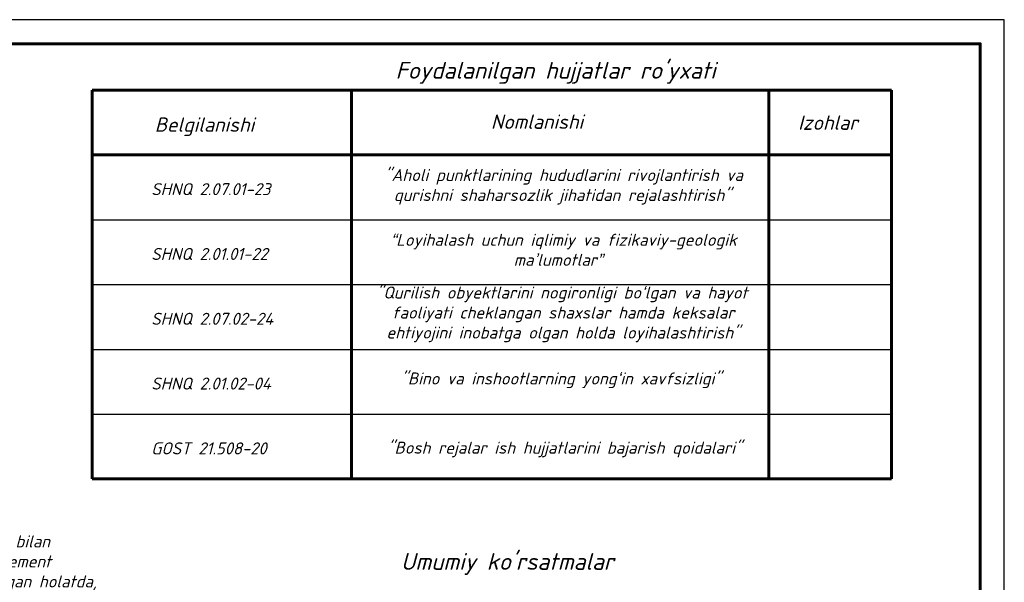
# Model space of a CAD drawing. Header units: inches. Extents: x -397 to 1532, y 9 to 603.
# Tile 19 of 29: x -182 to 24, y 486 to 603. Entities that reach past the tile are written whole.
import ezdxf

# ---------------------------------------------------------------- set-up
doc = ezdxf.new("R2010")
doc.units = ezdxf.units.IN
doc.header["$MEASUREMENT"] = 0
doc.layers.add('ливнеотвод', color=7, linetype='Continuous')
doc.layers.add('Построения', color=255, linetype='Continuous', lineweight=15)
doc.layers.add('текст', color=7, linetype='Continuous', lineweight=25)
doc.styles.add('GOST_R', font='isocpeur.ttf', dxfattribs={"oblique": 15})

msp = doc.modelspace()

# ---------------------------------------------------------------- linework, layer by layer
at = {"transparency": 33554687}
msp.add_lwpolyline([(-397.2, 306.38), (23.57, 306.38), (23.57, 603.38), (-397.2, 603.38)], close=True, dxfattribs=at)
at = {"layer": 'ливнеотвод', "linetype": 'Continuous', "lineweight": 60, "transparency": 33554687}
msp.add_lwpolyline([(-377.2, 311.38), (18.57, 311.38), (18.57, 598.38), (-377.2, 598.38)], close=True, dxfattribs=at)
at = {"layer": 'Построения', "color": 0, "linetype": 'Continuous', "lineweight": 60}
for p, q in [((-166.43, 507.69), (-166.43, 588.69)), ((-166.43, 588.69), (0.07, 588.69)), ((-112.43, 507.69), (-112.43, 588.69)), ((-25.5, 507.69), (-25.5, 588.69)), ((0.07, 507.69), (0.07, 588.69)), ((-166.43, 575.19), (0.07, 575.19)), ((-166.43, 575.19), (0.07, 575.19)), ((-166.43, 507.69), (0.07, 507.69))]:
    msp.add_line(p, q, dxfattribs=at)
at = {"layer": 'текст', "color": 0, "linetype": 'Continuous'}
for p, q in [((-166.43, 561.69), (0.07, 561.69)), ((-166.43, 561.69), (0.07, 561.69)), ((-166.43, 548.19), (0.07, 548.19)), ((-166.43, 534.69), (0.07, 534.69)), ((-166.43, 521.19), (0.07, 521.19))]:
    msp.add_line(p, q, dxfattribs=at)

# ---------------------------------------------------------------- texts
at = {"color": 7, "linetype": 'Continuous', "lineweight": -3, "char_height": 2.5, "attachment_point": 1, "style": 'GOST_R'}
for s, insert, width in [('\\pi6.73252;{\\C256;"Aholi punktlarining hududlarini rivojlantirish va \\P\\pi8.63204;qurishni shaharsozlik jihatidan rejalashtirish"\\H1.132x; }', (-112.24, 572.27), 86.8849), ('SHNQ 2.07.01-23', (-154.13, 569.32), 31.9629), ('\\pi7.98252;{\\C256;“Loyihalash uchun iqlimiy va fizikaviy-geologik \\P\\pi33.62544;ma\\fArial|b0|i0|c0|p34;ʼ\\fISOCPEUR|b0|i0|c204|p34;lumotlar”\\H1.132x; }', (-112.24, 558.77), 86.8849), ('SHNQ 2.01.01-22', (-154.13, 555.82), 38.2328), ('\\pi5.02496;{\\C256;"Qurilish obyektlarini nogironligi bo\\fArial|b0|i0|c0|p34;ʻ\\fISOCPEUR|b0|i0|c204|p34;lgan va hayot \\P\\pi8.23252;faoliyati cheklangan shaxslar hamda keksalar \\H1.132x; \\H0.88339x;\\P\\pi7.10752;ehtiyojini inobatga olgan holda loyihalashtirish"\\H1.088x; }', (-112.24, 547.78), 86.8849), ('SHNQ 2.07.02-24', (-154.13, 542.32), 43.1365), ('\\pi10.14996;{\\C256;"Bino va inshootlarning yong\\fArial|b0|i0|c0|p34;ʻ\\fISOCPEUR|b0|i0|c204|p34;in xavfsizligi"}', (-112.24, 529.88), 86.8849), ('SHNQ 2.01.02-04', (-154.13, 528.82), 39.0199), ('GOST 21.508-20', (-154.13, 515.32), 31.9629), ('\\pi7.23252;{\\C256;"Bosh rejalar ish hujjatlarini bajarish qoidalari"}', (-112.11, 515.46), 86.8849)]:
    msp.add_mtext(s, dxfattribs=dict(at, insert=insert, width=width))
at = {"color": 1, "linetype": 'Continuous', "lineweight": -3, "insert": (-372.56, 515.94, -825.41), "char_height": 3.5, "width": 209.4736, "attachment_point": 1, "style": 'GOST_R'}
msp.add_mtext("\\pi67.58086,l10.5,t88.58086;{\\fISOCPEUR|b1|i0|c204|p34;\\C256;1.^I Manba ma'lumotlari\\P\\pi52.5773,t73.5773;2.^IQurilish maydonining xususiyatlari:\\P\\pi-10.5,t10.5;\\fSymbol|b1|i0|c2|p18;\\H0.71429x;·^I\\fISOCPEUR|b1|i0|c204|p34;Hududning zilzilaviyligi – 7 ball.\\P\\fSymbol|b1|i0|c2|p18;·^I\\fISOCPEUR|b1|i0|c204|p34;Yuqori 10 metrlik qatlamda zilzilaga chidamlilik xususiyatlari bo‘yicha I toifadagi gruntlar joylashgan.\\P\\fSymbol|b1|i0|c2|p18;·^I\\fISOCPEUR|b1|i0|c204|p34;Birinchi muhandis-geologik element (1-MGE) Shag‘al, yumaloqlangan, kulrang qo‘ng‘ir rangli, qumloq va soz tuproq bilan birikgan, namligi suvga to’yingan holatda, qirrali shag‘al va katta toshlar aralashganBirinchi muhandis-geologik element (1-MGE) Shag‘al, yumaloqlangan, kulrang qo‘ng‘ir rangli, qumloq va soz tuproq bilan birikgan, namligi suvga to’yingan holatda, qirrali shag‘al va katta toshlar aralashgan.\\P\\fSymbol|b1|i0|c2|p18;·^I\\fISOCPEUR|b1|i0|c204|p34;Qatlamning ochilgan qalinligi 8,6 metrni tashkil etadi.\\P\\fSymbol|b1|i0|c2|p18;·^I\\fISOCPEUR|b1|i0|c204|p34;Muhandislik-geologik sharoitlarning murakkablik toifasi ShNQ 1.02.09-21-sonli qo\\fArial|b1|i0|c0|p34;ʻ\\fISOCPEUR|b1|i0|c204|p34;shimcha 1\\P\\fSymbol|b1|i0|c2|p18;·^I\\fISOCPEUR|b1|i0|c204|p34;ilovaga muvofiq I (oddiy) deb tasniflangan.\\P\\fSymbol|b1|i0|c2|p18;·^I\\fISOCPEUR|b1|i0|c204|p34;Tadqiq etilgan hududdagi gruntlar GOST 25100-2020 [10] ning B.22-jadvaliga ko‘ra, oson\\P\\fSymbol|b1|i0|c2|p18;·^I\\fISOCPEUR|b1|i0|c204|p34;eriydigan tuzlar miqdori bo‘yicha o’rtacha sho‘rlanmagan.\\P\\fSymbol|b1|i0|c2|p18;·^I\\fISOCPEUR|b1|i0|c204|p34;Tuproqning seysmik xususiyatlari...................................II (ikkinchi)\\P\\fSymbol|b1|i0|c2|p18;·^I\\fISOCPEUR|b1|i0|c204|p34;Gruntning quruq holatdagi zichligi...................................1.9 t/m3\\P\\fSymbol|b1|i0|c2|p18;·^I\\fISOCPEUR|b1|i0|c204|p34;Gruntning solishtirma og\\fArial|b1|i0|c0|p34;ʻ\\fISOCPEUR|b1|i0|c204|p34;irligi.....................20.0 kN/m3\\P\\fSymbol|b1|i0|c2|p18;·^I\\fISOCPEUR|b1|i0|c204|p34;Ichki ishqalanish burchagi.............................................38°\\P\\fSymbol|b1|i0|c2|p18;·^I\\fISOCPEUR|b1|i0|c204|p34;Deformatsiya moduli................................50.0 MPa\\P\\fSymbol|b1|i0|c2|p18;·^I\\fISOCPEUR|b1|i0|c204|p34; Sun’iy to‘kma gruntlar uchun – zichligi 1880 kg/m³, 23a (II guruh);\\P\\fSymbol|b1|i0|c2|p18;·^I\\fISOCPEUR|b1|i0|c204|p34; 1 – MGE uchun – zichligi 1750 kg/m³, 21a (II guruh);\\P\\fSymbol|b1|i0|c2|p18;·^I\\fISOCPEUR|b1|i0|c204|p34; 2 – MGE uchun – zichligi 1950 kg/m³, 3a (II guruh);\\P\\pi72.45424,t93.45424;3.^IAsosiy ko'rsatkichlar:\\P\\pi-10.5,t10.5;\\fSymbol|b1|i0|c2|p18;·^I\\fISOCPEUR|b1|i0|c204|p34;3.1 Qurilish maydoni....................................................82.8 m2\\P\\fSymbol|b1|i0|c2|p18;·^I\\fISOCPEUR|b1|i0|c204|p34;3.2 Umumiy maydon.................................................371.65 m2\\P\\fSymbol|b1|i0|c2|p18;·^I\\fISOCPEUR|b1|i0|c204|p34;3.3 Qurilish hajmi ...................................................662.4 m3\\P\\pi65.16034,t86.16034;4.^ISHNK ko'rsatkichlari 2.01.02-04\\P\\pi-10.5,t10.5;\\fSymbol|b1|i0|c2|p18;·^I\\fISOCPEUR|b1|i0|c204|p34;4.1 Binoning javobgarlik klassi............................................................... II\\P\\fSymbol|b1|i0|c2|p18;·^I\\fISOCPEUR|b1|i0|c204|p34;4.2 Binoning yong'inga chidamlilik darajasi....................................... II\\P\\fSymbol|b1|i0|c2|p18;·^I\\fISOCPEUR|b1|i0|c204|p34;4.3 Funktsional yong'in xavfi bo'yicha sinf................................F4. 1\\P\\fSymbol|b1|i0|c2|p18;·^I\\fISOCPEUR|b1|i0|c204|p34;4.4 konstruktiv yong'in xavfi sinfi.........................................C0}", dxfattribs=at)
at = {"layer": 'Построения', "color": 0, "linetype": 'Continuous', "lineweight": 60, "style": 'GOST_R', "oblique": 15}
for s, p in [('Belgilanishi', (-153.39, 580.02)), ('Nomlanishi', (-83.37, 580.63)), ('Izohlar', (-19.39, 580.43))]:
    msp.add_text(s, height=3, dxfattribs=at).set_placement(p)
at = {"layer": 'текст', "color": 0, "lineweight": 15, "style": 'GOST_R', "oblique": 15}
msp.add_text("Foydalanilgan hujjatlar ro'yxati", height=3.5, dxfattribs=at).set_placement((-103.23, 591.08))
at = {"layer": 'текст', "color": 0, "style": 'GOST_R', "oblique": 15}
msp.add_text("Umumiy ko'rsatmalar ", height=3.5, dxfattribs=at).set_placement((-102.12, 488.76))

doc.saveas('drawing.dxf')
